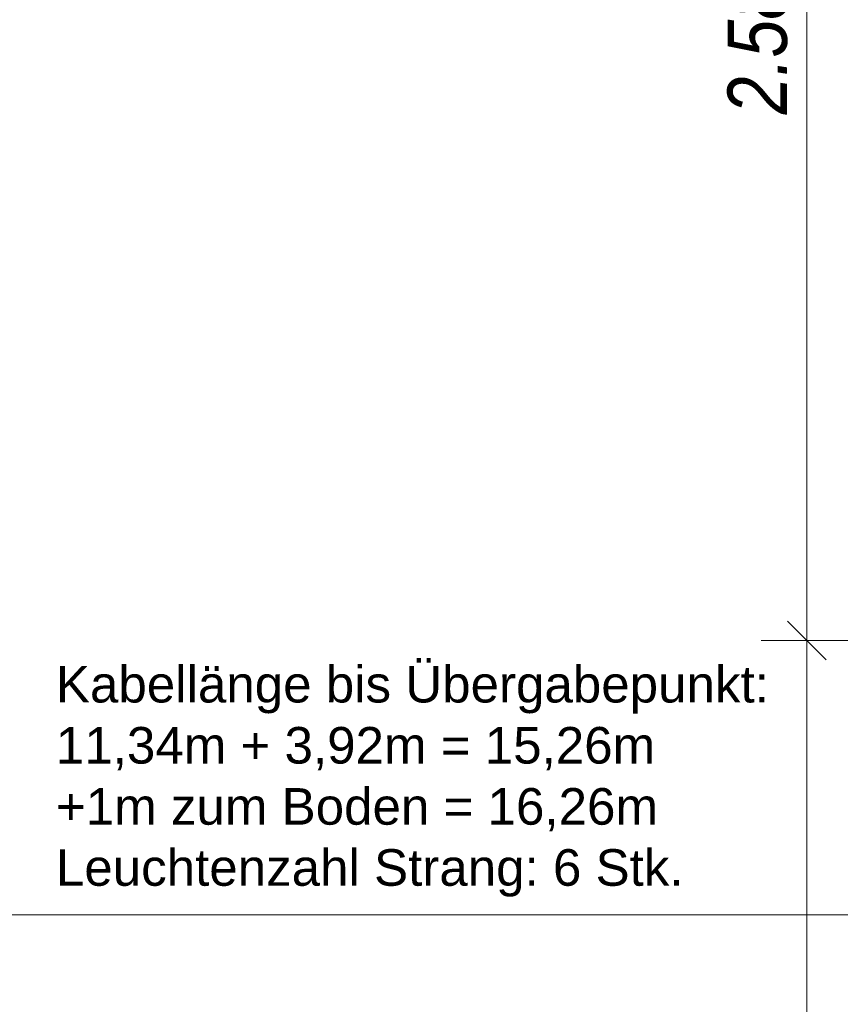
# Model space of a CAD drawing. Extents: x -420 to 300, y 62 to 1112.
# Tile 4 of 256: x -352 to -316, y 216 to 259. Entities that reach past the tile are written whole.
import ezdxf
from ezdxf.lldxf.tags import DXFTag

# ---------------------------------------------------------------- set-up
doc = ezdxf.new("R2010")
doc.units = 0
doc.layers.get('0').update_dxf_attribs({"lineweight": 13})
doc.layers.add('00_E_ST_Handlaufleuchte_Bem', color=7, linetype='Continuous', lineweight=5, true_color=0x7d7d00)
doc.layers.add('00_E_ST_Handlaufleuchte_Kabel_Text', color=7, linetype='Continuous', lineweight=13)
doc.layers.add('70 -71 Achsen- 1 Gebäudeachsen', color=7, linetype='STRICHPUNKT2-A06CPUWML0', lineweight=18)
doc.styles.get("Standard").update_dxf_attribs({"font": 'ARIALN.TTF'})
tags = doc.linetypes.add('STRICHPUNKT2-A06CPUWML0', pattern=[12.7, 6.35, -3.175, 0, -3.175]).pattern_tags.tags
tags[10:11] = [DXFTag(74, 4), DXFTag(75, 0), DXFTag(340, '0'), DXFTag(46, 0.0), DXFTag(50, 0.0), DXFTag(44, 0.0), DXFTag(45, 0.0)]
tags[8:9] = [DXFTag(74, 4), DXFTag(75, 0), DXFTag(340, '0'), DXFTag(46, 0.0), DXFTag(50, 0.0), DXFTag(44, 0.0), DXFTag(45, 0.0)]
tags[6:7] = [DXFTag(74, 4), DXFTag(75, 0), DXFTag(340, '0'), DXFTag(46, 0.0), DXFTag(50, 0.0), DXFTag(44, 0.0), DXFTag(45, 0.0)]
tags[4:5] = [DXFTag(74, 4), DXFTag(75, 0), DXFTag(340, '0'), DXFTag(46, 0.0), DXFTag(50, 0.0), DXFTag(44, 0.0), DXFTag(45, 0.0)]

# ---------------------------------------------------------------- blocks, each defined once
blk = doc.blocks.new('Referenz-A06CPUWNL0', base_point=(-395.238, 76.953))
at = {"layer": '70 -71 Achsen- 1 Gebäudeachsen', "color": 0, "linetype": 'STRICHPUNKT2-A06CPUWML0', "ltscale": 0.18}
blk.add_line((-387.238, 219.453), (76.501, 219.453), dxfattribs=at)
blk = doc.blocks.new('Maß-A06CPUXZL0', base_point=(-321.164, 179.005))
at = {"color": 0, "linetype": 'ByBlock', "lineweight": -2, "ltscale": 0.13}
for p, q in [((-318.546, 232.302), (-316.849, 230.605)), ((-319.698, 231.453), (-307.698, 231.453)), ((-317.698, 179.853), (-317.698, 231.453))]:
    blk.add_line(p, q, dxfattribs=at)
blk = doc.blocks.new('Maß-A06CPUY1L0', base_point=(-321.164, 230.605))
at = {"color": 0, "linetype": 'ByBlock', "lineweight": -2, "ltscale": 0.13}
for p, q in [((-317.698, 231.453), (-317.698, 283.053)), ((-318.546, 232.302), (-316.849, 230.605)), ((-319.698, 231.453), (-307.698, 231.453))]:
    blk.add_line(p, q, dxfattribs=at)
at = {"color": 0, "linetype": 'ByBlock', "lineweight": -2, "ltscale": 0.13, "insert": (-321.164, 254.464), "char_height": 2.6, "attachment_point": 1, "rotation": 90}
blk.add_mtext('{\\fArial Narrow|b0|i1;2.58}', dxfattribs=at)

msp = doc.modelspace()

# ---------------------------------------------------------------- block references
at = {"color": 8, "lineweight": 13, "ltscale": 0.13, "true_color": 0x808080}
msp.add_blockref('Referenz-A06CPUWNL0', (-395.238, 76.953), dxfattribs=at)
at = {"layer": '00_E_ST_Handlaufleuchte_Bem', "ltscale": 0.13}
for name, p in [('Maß-A06CPUY1L0', (-321.164, 230.605)), ('Maß-A06CPUXZL0', (-321.164, 179.005))]:
    msp.add_blockref(name, p, dxfattribs=at)

# ---------------------------------------------------------------- texts
at = {"layer": '00_E_ST_Handlaufleuchte_Kabel_Text', "ltscale": 0.13, "char_height": 1.6, "attachment_point": 1}
for s, insert in [('{\\fArial;Kabellänge bis Übergabepunkt:}', (-350.543, 230.342)), ('{\\fArial;11,34m + 3,92m = 15,26m}', (-350.543, 227.67)), ('{\\fArial;+1m zum Boden = 16,26m}', (-350.543, 224.998)), ('{\\fArial;Leuchtenzahl Strang: 6 Stk.}', (-350.543, 222.326))]:
    msp.add_mtext(s, dxfattribs=dict(at, insert=insert))

doc.saveas('drawing.dxf')
